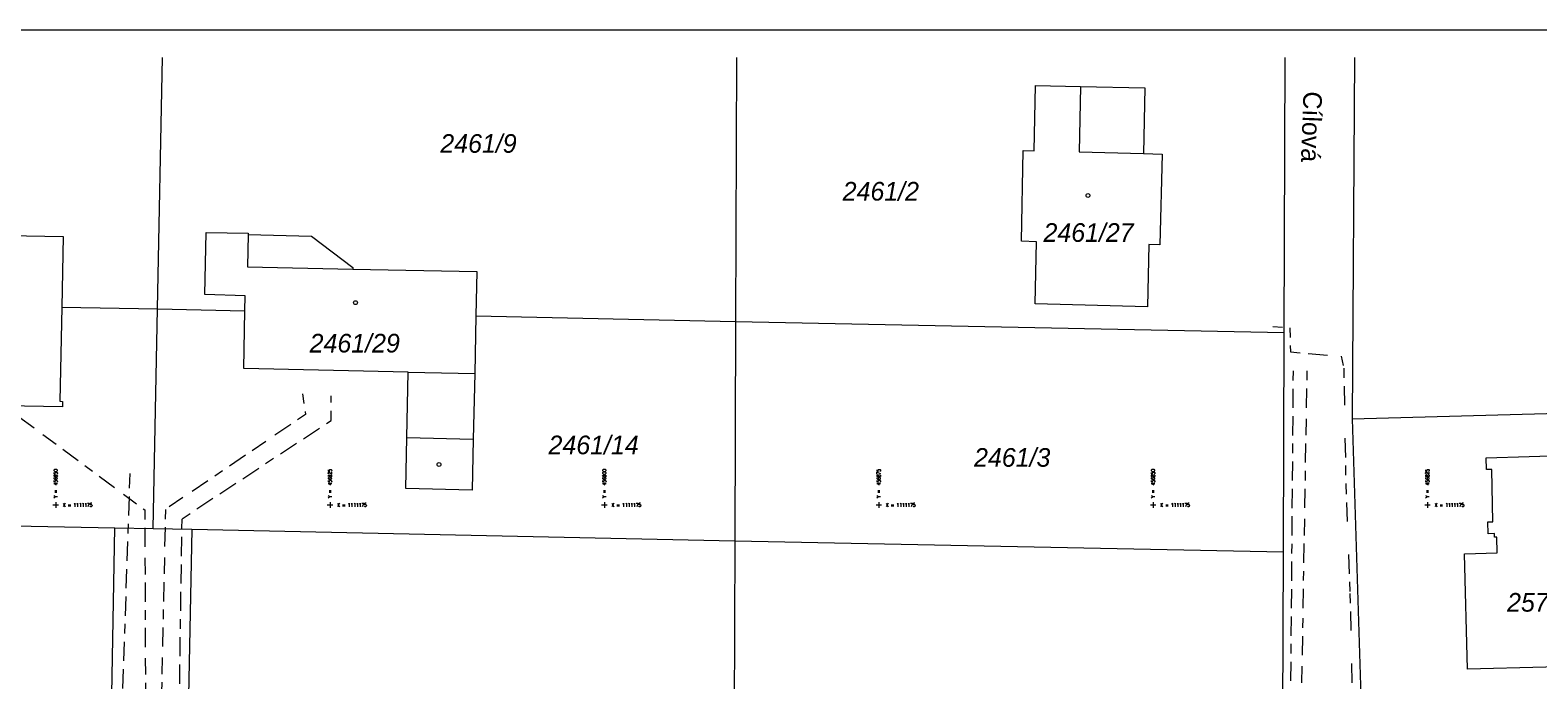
# Model space of a CAD drawing. Header units: metres. Extents: x -457078 to -456448, y -1111280 to -1111132.
# Tile 16 of 35: x -456952 to -456815, y -1111191 to -1111132. Entities that reach past the tile are written whole.
import ezdxf
from ezdxf.enums import TextEntityAlignment as Align

# ---------------------------------------------------------------- set-up
doc = ezdxf.new("R2010")
doc.units = ezdxf.units.M
doc.header["$MEASUREMENT"] = 0
for name, pattern in [('6.1622', [40, 3.5, -3, 7, -3, 3.5, 3.5, -3, 7, -3, 3.5]), ('6.2322', [40, 3.5, -3, 7, -4, 6, -3, 7, -3, 3.5]), ('6.6022', [39, 3.5, -3, 7, -6, -6, 7, -3, 3.5])]:
    doc.linetypes.add(name, pattern=pattern)
doc.layers.get('0').update_dxf_attribs({"lineweight": 13})
for name, color, linetype, lineweight in [('Hranice parcel', 9, 'Continuous', 13), ('IS_CEZ_NN_PODZ', 1, '6.6022', 0), ('IS_SMVAK_KANAL_SPL_TRASA', 32, '6.2322', 0), ('IS_SMVAK_VODA_TRASA', 5, '6.1622', 0), ('Parcelní čísla', 9, 'Continuous', 13), ('Pop  PČ popisy', 9, 'Continuous', 13), ('RAMECEK', 7, 'Continuous', 0), ('SIT', 5, 'Continuous', 13), ('Vnitřní kresba', 9, 'Continuous', 0), ('Značky budov', 9, 'Continuous', 13)]:
    doc.layers.add(name, color=color, linetype=linetype, lineweight=lineweight)
doc.styles.add('ROMANS', font='romans.shx')
doc.styles.add('Style-cs_Italics', font='cs_Italics.shx')
doc.styles.add('Style-cs_Working', font='cs_Working.shx')

# ---------------------------------------------------------------- blocks, each defined once
blk = doc.blocks.new('4.02')
at = {"layer": 'Značky budov', "ltscale": 0.25}
blk.add_circle((-0.001, 0), 0.0175, dxfattribs=at)
blk = doc.blocks.new('SIT')
at = {"color": 0, "linetype": 'ByBlock', "lineweight": -2}
for p, q in [((-1, 0), (1, 0)), ((0, 1), (0, -1))]:
    blk.add_line(p, q, dxfattribs=at)

msp = doc.modelspace()

# ---------------------------------------------------------------- linework, layer by layer
at = {"layer": 'Hranice parcel', "ltscale": 0.25}
for p, q in [((-456940.72, -1111157.14), (-456940.27, -1111134.25)), ((-456887.96, -1111134.25), (-456888.05, -1111158.28)), ((-456838.06, -1111159.28), (-456837.97, -1111134.25)), ((-456831.64, -1111134.25), (-456831.85, -1111167.14)), ((-456949.45, -1111156.97), (-456940.72, -1111157.14)), ((-456941.11, -1111177.13), (-456940.72, -1111157.14)), ((-456940.72, -1111157.14), (-456932.76, -1111157.31)), ((-456911.71, -1111157.77), (-456888.05, -1111158.28)), ((-456888.05, -1111158.28), (-456888.12, -1111178.28)), ((-456888.05, -1111158.28), (-456838.06, -1111159.28)), ((-456838.13, -1111179.28), (-456838.06, -1111159.28)), ((-456831.85, -1111167.14), (-456783.55, -1111165.82)), ((-456994.59, -1111176.1), (-456944.6, -1111177.08)), ((-456945.18, -1111207.05), (-456944.6, -1111177.08)), ((-456944.6, -1111177.08), (-456941.11, -1111177.13)), ((-456941.11, -1111177.13), (-456937.6, -1111177.2)), ((-456937.6, -1111177.2), (-456938.19, -1111207.19)), ((-456937.6, -1111177.2), (-456888.12, -1111178.28)), ((-456888.12, -1111178.28), (-456888.24, -1111208.28)), ((-456888.12, -1111178.28), (-456838.13, -1111179.28)), ((-456838.24, -1111209.28), (-456838.13, -1111179.28))]:
    msp.add_line(p, q, dxfattribs=at)
at = {"layer": 'Hranice parcel', "ltscale": 0.25, "flags": 128}
for points in [[(-456849.19, -1111143.03), (-456849.38, -1111151.29), (-456850.38, -1111151.27), (-456850.5, -1111156.96), (-456860.76, -1111156.69), (-456860.64, -1111151.03), (-456861.98, -1111150.98), (-456861.83, -1111142.72), (-456860.84, -1111142.75), (-456860.73, -1111136.79), (-456856.63, -1111136.88), (-456850.75, -1111137.01), (-456850.89, -1111142.99), (-456849.19, -1111143.03)], [(-456971.86, -1111156.63), (-456958.87, -1111156.87), (-456958.76, -1111150.68), (-456956.04, -1111150.73), (-456956.03, -1111150.43), (-456949.33, -1111150.54), (-456949.45, -1111156.97)], [(-456932.76, -1111157.31), (-456932.73, -1111155.94), (-456936.42, -1111155.84), (-456936.28, -1111150.17), (-456932.46, -1111150.25), (-456932.46, -1111150.37), (-456926.69, -1111150.52), (-456922.91, -1111153.36), (-456922.91, -1111153.51), (-456911.62, -1111153.74), (-456911.71, -1111157.77)], [(-456949.45, -1111156.97), (-456949.61, -1111165.55), (-456949.37, -1111165.56), (-456949.38, -1111166.06), (-456972.02, -1111165.67), (-456971.86, -1111156.63)], [(-456911.71, -1111157.77), (-456911.82, -1111163.03), (-456911.97, -1111169.01), (-456912.04, -1111173.64), (-456918.1, -1111173.49), (-456918.01, -1111168.86), (-456917.88, -1111162.9), (-456932.87, -1111162.58), (-456932.76, -1111157.31)], [(-456831.85, -1111167.14), (-456830.89, -1111198.26), (-456827.11, -1111205.77), (-456816.84, -1111209.02), (-456782.5, -1111208.48)], [(-456821.36, -1111189.97), (-456821.63, -1111179.46), (-456818.66, -1111179.37), (-456818.68, -1111177.94), (-456818.88, -1111177.94), (-456818.9, -1111177.59), (-456819.48, -1111177.62), (-456819.51, -1111176.55), (-456819.03, -1111176.54), (-456819.15, -1111171.77), (-456819.63, -1111171.78), (-456819.66, -1111170.7), (-456811.81, -1111170.47), (-456811.59, -1111179.25), (-456806.65, -1111179.09), (-456806.42, -1111188.03), (-456806.37, -1111189.56), (-456814.21, -1111189.76), (-456821.36, -1111189.97)]]:
    msp.add_lwpolyline(points, dxfattribs=at)
at = {"layer": 'IS_CEZ_NN_PODZ', "ltscale": 0.25}
msp.add_lwpolyline([(-456839.08, -1111158.74), (-456837.55, -1111158.86), (-456837.48, -1111161.05), (-456832.87, -1111161.45), (-456832.63, -1111162.54), (-456832.44, -1111173.14), (-456832.06, -1111183.07), (-456831.85, -1111192.63), (-456831.64, -1111198.57), (-456830, -1111202.4), (-456828.15, -1111206.03), (-456824.63, -1111207.69), (-456819.36, -1111209.21), (-456812.72, -1111210), (-456812.59, -1111215.75), (-456807.21, -1111216.01), (-456801.87, -1111216.32)], dxfattribs=at)
at = {"layer": 'IS_SMVAK_KANAL_SPL_TRASA', "ltscale": 0.25}
for p, q in [((-456835.99, -1111162.77), (-456836.37, -1111185.32)), ((-456927.52, -1111164.89), (-456927.23, -1111166.76)), ((-456954.68, -1111165.97), (-456941.88, -1111175.45)), ((-456941.88, -1111175.45), (-456941.78, -1111205.03)), ((-456836.37, -1111185.32), (-456836.82, -1111212.97))]:
    msp.add_line(p, q, dxfattribs=at)
msp.add_lwpolyline([(-456927.23, -1111166.76), (-456940, -1111175.41), (-456940.64, -1111205.18)], dxfattribs=at)
at = {"layer": 'IS_SMVAK_VODA_TRASA', "ltscale": 0.25}
for p, q in [((-456837.56, -1111206.78), (-456837.22, -1111162.77)), ((-456944.31, -1111204.95), (-456943.22, -1111172.14))]:
    msp.add_line(p, q, dxfattribs=at)
msp.add_lwpolyline([(-456938.89, -1111204.53), (-456938.49, -1111176.25), (-456924.89, -1111167.29), (-456924.89, -1111165.06)], dxfattribs=at)
at = {"layer": 'RAMECEK', "ltscale": 0.25, "flags": 128}
msp.add_lwpolyline([(-457078, -1111280.25), (-456448, -1111280.25), (-456448, -1111131.75), (-457078, -1111131.75)], close=True, dxfattribs=at)
at = {"layer": 'Vnitřní kresba', "ltscale": 0.25}
for p, q in [((-456856.63, -1111136.88), (-456856.74, -1111142.84)), ((-456856.74, -1111142.84), (-456850.89, -1111142.99)), ((-456932.46, -1111150.37), (-456932.53, -1111153.32)), ((-456932.53, -1111153.32), (-456922.91, -1111153.51)), ((-456917.88, -1111162.9), (-456911.82, -1111163.03)), ((-456918.01, -1111168.86), (-456911.97, -1111169.01))]:
    msp.add_line(p, q, dxfattribs=at)

# ---------------------------------------------------------------- block references
at = {"layer": 'SIT', "ltscale": 0.25, "xscale": 0.25, "yscale": 0.25, "zscale": 0.25}
for p in [(-456950, -1111175), (-456925, -1111175), (-456900, -1111175), (-456875, -1111175), (-456850, -1111175), (-456825, -1111175)]:
    msp.add_blockref('SIT', p, dxfattribs=at)
at = {"layer": 'Značky budov', "ltscale": 0.25, "xscale": 10, "yscale": 10, "zscale": 10}
for p in [(-456855.93, -1111146.81), (-456922.67, -1111156.57), (-456915.06, -1111171.31)]:
    msp.add_blockref('4.02', p, dxfattribs=at)

# ---------------------------------------------------------------- texts
at = {"layer": 'Parcelní čísla', "style": 'Style-cs_Italics'}
for s, p in [('2461/9', (-456914.95, -1111142.92)), ('2461/14', (-456905.09, -1111170.38))]:
    msp.add_text(s, height=1.7, dxfattribs=at).set_placement(p)
for s, p in [('2461/2', (-456874.81, -1111147.27)), ('2461/27', (-456855.88, -1111151.03)), ('2461/29', (-456922.75, -1111161.11)), ('2461/3', (-456862.84, -1111171.52)), ('2577/5', (-456814.27, -1111184.72))]:
    msp.add_text(s, height=1.7, dxfattribs=at).set_placement(p, align=Align.CENTER)
at = {"layer": 'Pop  PČ popisy', "style": 'Style-cs_Working'}
msp.add_text('Cílová', height=1.7, rotation=268, dxfattribs=at).set_placement((-456836.41, -1111140.52), align=Align.CENTER)
at = {"layer": 'SIT', "style": 'ROMANS', "width": 0.8}
for s, p in [('Y =  456950', (-456949.84, -1111174.35)), ('Y =  456925', (-456924.84, -1111174.35)), ('Y =  456900', (-456899.84, -1111174.35)), ('Y =  456875', (-456874.84, -1111174.35)), ('Y =  456850', (-456849.84, -1111174.35)), ('Y =  456825', (-456824.84, -1111174.35))]:
    msp.add_text(s, height=0.325, rotation=90, dxfattribs=at).set_placement(p)
for p in [(-456949.35, -1111175.16), (-456924.35, -1111175.16), (-456899.35, -1111175.16), (-456874.35, -1111175.16), (-456849.35, -1111175.16), (-456824.35, -1111175.16)]:
    msp.add_text('X = 1111175', height=0.325, dxfattribs=at).set_placement(p)

doc.saveas('drawing.dxf')
